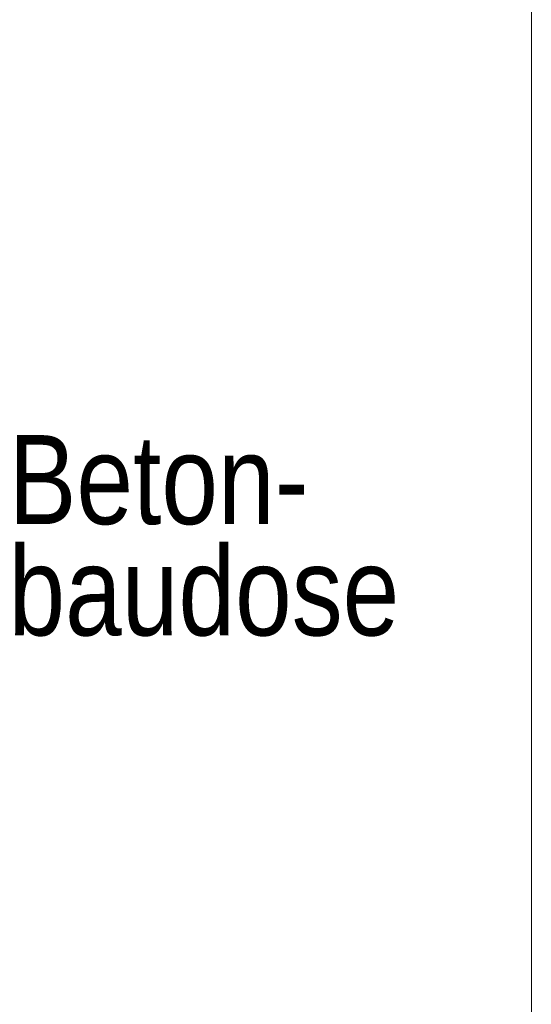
# Model space of a CAD drawing. Extents: x -620 to 3480, y 62 to 1102.
# Tile 222 of 256: x 250 to 258, y 780 to 795. Entities that reach past the tile are written whole.
import ezdxf
from ezdxf.lldxf.tags import DXFTag

# ---------------------------------------------------------------- set-up
doc = ezdxf.new("R2010")
doc.units = 0
doc.layers.get('0').update_dxf_attribs({"lineweight": 13})
doc.layers.add('E_Detail_Beschriftung', color=7, linetype='Continuous', lineweight=13, true_color=0x009900)
doc.layers.add('E_Detail_Linie_Text_Bem', color=7, linetype='Continuous', lineweight=13)
doc.styles.get("Standard").update_dxf_attribs({"font": 'ARIALN.TTF'})
tags = doc.linetypes.add('fein_strichliert-A06G9STX8I', pattern=[4, 1, -2, 1]).pattern_tags.tags
tags[8:9] = [DXFTag(74, 4), DXFTag(75, 0), DXFTag(340, '0'), DXFTag(46, 0.0), DXFTag(50, 0.0), DXFTag(44, 0.0), DXFTag(45, 0.0)]
tags[6:7] = [DXFTag(74, 4), DXFTag(75, 0), DXFTag(340, '0'), DXFTag(46, 0.0), DXFTag(50, 0.0), DXFTag(44, 0.0), DXFTag(45, 0.0)]
tags[4:5] = [DXFTag(74, 4), DXFTag(75, 0), DXFTag(340, '0'), DXFTag(46, 0.0), DXFTag(50, 0.0), DXFTag(44, 0.0), DXFTag(45, 0.0)]

# ---------------------------------------------------------------- blocks, each defined once
blk = doc.blocks.new('Referenz-A06G9STY8I')
at = {"layer": 'E_Detail_Linie_Text_Bem', "linetype": 'fein_strichliert-A06G9STX8I', "ltscale": 0.65}
blk.add_line((258.256, 769.085), (258.256, 830.402), dxfattribs=at)
at = {"layer": 'E_Detail_Beschriftung', "linetype": 'Continuous', "ltscale": 0.13, "char_height": 1.4, "attachment_point": 1}
for s, insert in [('{\\fArial Narrow;Beton-}', (250.024, 788.477)), ('{\\fArial Narrow;baudose}', (250.024, 786.727))]:
    blk.add_mtext(s, dxfattribs=dict(at, insert=insert))

msp = doc.modelspace()

# ---------------------------------------------------------------- block references
at = {"color": 8, "lineweight": 25, "ltscale": 0.25, "true_color": 0x808080}
msp.add_blockref('Referenz-A06G9STY8I', (0, 0), dxfattribs=at)

doc.saveas('drawing.dxf')
